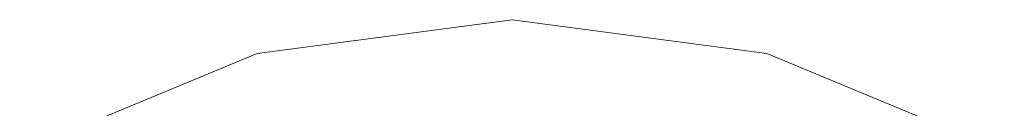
# Model space of a CAD drawing. Extents: x -740 to 300, y 62 to 1112.
# Tile 162 of 187: x 146.3987 to 146.5471, y 606.1715 to 606.1847. Entities that reach past the tile are written whole.
import ezdxf

# ---------------------------------------------------------------- set-up
doc = ezdxf.new("R2010")
doc.units = 0
doc.layers.get('0').update_dxf_attribs({"lineweight": 13})

# ---------------------------------------------------------------- blocks, each defined once
blk = doc.blocks.new('Referenz-A06CPVDQL0')
at = {"color": 9, "linetype": 'ByBlock', "lineweight": 13, "ltscale": 0.13, "true_color": 0xc1c9c4}
for p, q in [((146.4729, 606.18474), (146.43448, 606.17968)), ((146.4729, 606.18474), (146.43448, 606.17968)), ((146.51131, 606.17968), (146.4729, 606.18474)), ((146.51131, 606.17968), (146.4729, 606.18474)), ((146.43448, 606.17968), (146.39868, 606.16485)), ((146.43448, 606.17968), (146.39868, 606.16485)), ((146.54711, 606.16485), (146.51131, 606.17968)), ((146.54711, 606.16485), (146.51131, 606.17968))]:
    blk.add_line(p, q, dxfattribs=at)

msp = doc.modelspace()

# ---------------------------------------------------------------- block references
at = {"color": 8, "lineweight": 25, "ltscale": 0.25, "true_color": 0x808080}
msp.add_blockref('Referenz-A06CPVDQL0', (0, 0), dxfattribs=at)

doc.saveas('drawing.dxf')
